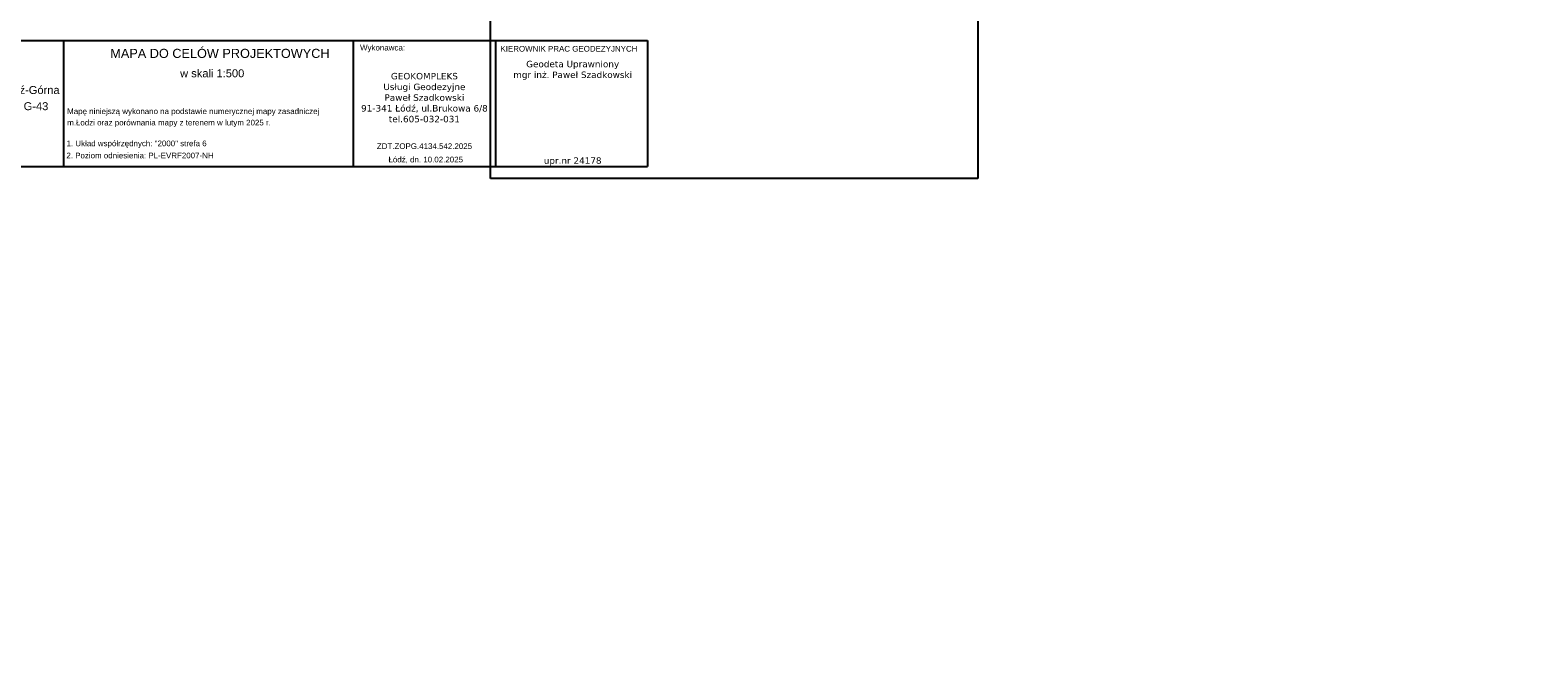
# Model space of a CAD drawing. Extents: x 8014 to 6635291, y -5609 to 5765892.
# Tile 7 of 158: x 6601078 to 6601312, y 5731589 to 5731684. Entities that reach past the tile are written whole.
import ezdxf

# ---------------------------------------------------------------- set-up
doc = ezdxf.new("R2010")
doc.units = 0
for name, color, linetype in [('!E-L Oprawy', 7, 'CONTINUOUS'), ('a_zieleń', 80, 'CONTINUOUS'), ('RAMKA', 7, 'CONTINUOUS')]:
    doc.layers.add(name, color=color, linetype=linetype)
doc.styles.add('Arial', font='arial.ttf')
picture_1 = doc.add_image_def('image1.jpg', size_in_pixel=(1793, 962))

msp = doc.modelspace()

# ---------------------------------------------------------------- hatches: boundary and pattern name
at = {"layer": 'a_zieleń', "transparency": 33554687}
h = msp.add_hatch(dxfattribs=at)
h.set_pattern_fill('ANSI31', color=256, scale=2, angle=0.54156)
h.set_pattern_definition([(45.54155787, (6600987.53512, 5732094.77134), (-0.1784396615, 0.175097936), [])])
edge = h.paths.add_edge_path()
edge.add_line((6601184.523, 5731785.715), (6601184.767, 5731785.473))
edge.add_line((6601184.767, 5731785.473), (6601208.79, 5731802.27))
edge.add_line((6601208.79, 5731802.27), (6601211.05, 5731814.48))
edge.add_line((6601211.05, 5731814.48), (6601142.151, 5731813.823))
edge.add_arc((6601143.698, 5731819.102), 5.501, 253.66034, 270.54751)
edge.add_line((6601143.751, 5731813.601), (6601191.034, 5731814.053))
edge.add_arc((6601191.122, 5731812.113), 1.942, 359.83741, 92.59397, ccw=False)
edge.add_line((6601193.063, 5731812.108), (6601193.074, 5731811.004))
edge.add_line((6601193.074, 5731811.004), (6601197.383, 5731811.045))
edge.add_line((6601197.383, 5731811.045), (6601197.425, 5731806.621))
edge.add_line((6601197.425, 5731806.621), (6601199.732, 5731806.642))
edge.add_line((6601199.732, 5731806.642), (6601199.803, 5731799.171))
edge.add_line((6601199.803, 5731799.171), (6601197.516, 5731797.165))
edge.add_line((6601197.516, 5731797.165), (6601194.216, 5731797.133))
edge.add_line((6601194.216, 5731797.133), (6601194.251, 5731793.47))
edge.add_arc((6601191.538, 5731793.658), 2.72, 281.08945, 356.03579, ccw=False)
edge.add_line((6601192.061, 5731790.989), (6601185.152, 5731786.156))
edge.add_arc((71774552.687, -87417922.681), 113685689.918, 124.97904394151, 124.97904432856)
h.paths.add_polyline_path([(6601204.906, 5731809.178), (6601202.577, 5731808.579), (6601203.741, 5731808.879)], flags=16)

# ---------------------------------------------------------------- linework, layer by layer
at = {"layer": 'RAMKA', "color": 7}
for p, q in [((6601053.897, 5731682.368), (6601173.538, 5731682.368)), ((6601082.835, 5731682.368), (6601082.835, 5731662.785)), ((6601127.824, 5731682.368), (6601127.824, 5731662.785)), ((6601149.922, 5731682.368), (6601149.922, 5731662.785)), ((6601173.538, 5731682.368), (6601173.538, 5731662.785)), ((6601053.897, 5731662.785), (6601173.538, 5731662.785))]:
    msp.add_line(p, q, dxfattribs=at)

# ---------------------------------------------------------------- texts
at = {"layer": 'RAMKA', "color": 7, "style": 'Arial'}
for s, height, p in [('MAPA DO CELÓW PROJEKTOWYCH', 1.41085, (6601090.098, 5731679.671)), ('Wykonawca:', 0.8818, (6601128.895, 5731680.825)), ('KIEROWNIK PRAC GEODEZYJNYCH', 0.88178, (6601150.695, 5731680.656)), ('w skali 1:500', 1.23449, (6601100.944, 5731676.665)), ('Id. jedn. ew. 106103_9, Łódź-Górna', 1.23449, (6601054.718, 5731674.07)), ('Id. obr. ew. 106103_9.0043, G-43', 1.23449, (6601054.688, 5731671.552)), ('m.Łodzi oraz porównania mapy z terenem w lutym 2025 r.', 0.88178, (6601083.401, 5731669.179)), ('Mapę niniejszą wykonano na podstawie numerycznej mapy zasadniczej ', 0.88178, (6601083.401, 5731670.943)), ('1. Układ współrzędnych: "2000" strefa 6', 0.88178, (6601083.303, 5731665.948)), ('ZDT.ZOPG.4134.542.2025', 0.88131, (6601131.506, 5731665.519)), ('2. Poziom odniesienia: PL-EVRF2007-NH', 0.88178, (6601083.277, 5731664.067)), ('Łódź, dn. 10.02.2025', 0.88178, (6601133.305, 5731663.438))]:
    msp.add_text(s, height=height, dxfattribs=at).set_placement(p)
at = {"layer": 'RAMKA', "char_height": 1, "width": 26.92273, "attachment_point": 2, "style": 'Arial'}
for s, insert in [('{\\fVerdana|b0|i0|c238|p34;Geodeta Uprawniony\\Pmgr inż. Paweł Szadkowski\\P\\P\\P\\P\\P\\P\\P\\Pupr.nr 24178}', (6601161.914, 5731679.221)), ('{\\fVerdana|b0|i0|c238|p34;\\PGEOKOMPLEKS\\PUsługi Geodezyjne\\PPaweł Szadkowski\\P91-341 Łódź, ul.Brukowa 6/8\\Ptel.605-032-031}', (6601138.886, 5731679.009))]:
    msp.add_mtext(s, dxfattribs=dict(at, insert=insert))

# ---------------------------------------------------------------- pictures from other files: only their frames are drawn
at = {"layer": '!E-L Oprawy', "color": 255}
image = msp.add_image(picture_1, insert=(6601149.148, 5731660.945), size_in_units=(75.707, 40.619), rotation=0, dxfattribs=at)
image.dxf.v_pixel = (-2e-07, 0.0422234)
image.dxf.flags = 7

doc.saveas('drawing.dxf')
